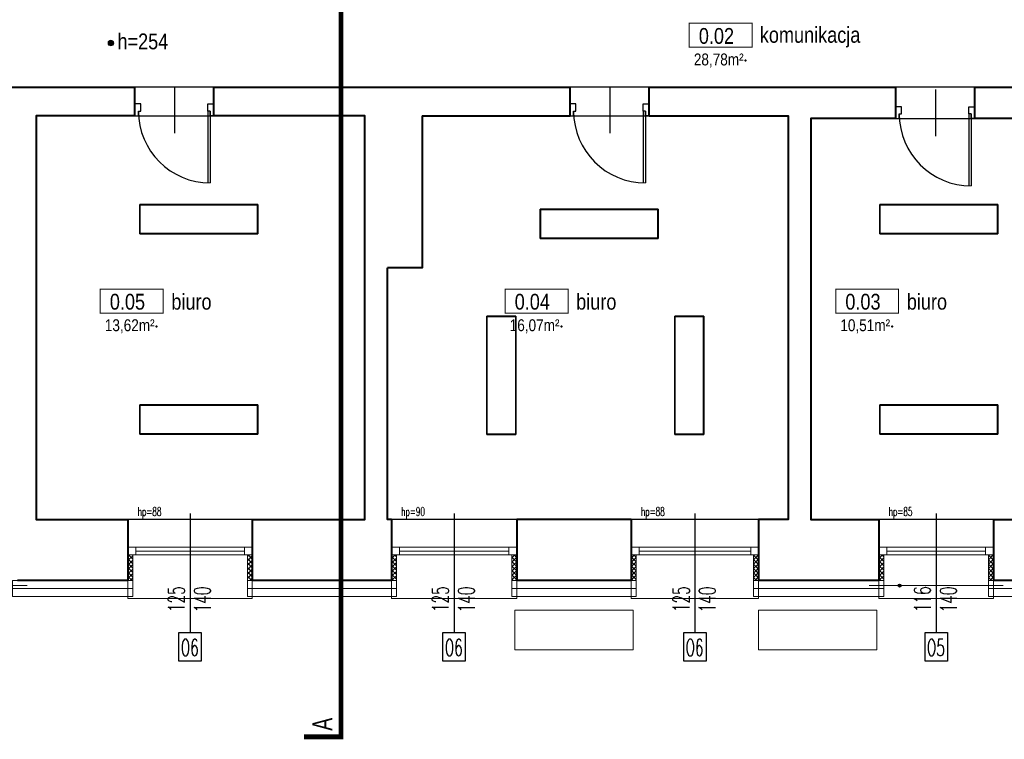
# Model space of a CAD drawing. Header units: millimetres. Extents: x -2616 to 3840, y -7331 to 10340.
# Tile 12 of 22: x 1464 to 2462, y 4167 to 4896. Entities that reach past the tile are written whole.
import ezdxf

# ---------------------------------------------------------------- set-up
doc = ezdxf.new("R2010")
doc.units = ezdxf.units.MM
for name, color, linetype, lineweight in [('#Warnice UG$0$0A_KONSTR', 8, 'Continuous', 40), ('#Warnice UG$0$0A_OCIEPLENIE', 8, 'Continuous', 0), ('#Warnice UG$0$0A_OPISY POM', 8, 'Continuous', 9), ('#Warnice UG$0$0A_POMOCNICZE', 8, 'Continuous', 9), ('#Warnice UG$0$0A_STOLARKA', 8, 'Continuous', 9)]:
    doc.layers.add(name, color=color, linetype=linetype, lineweight=lineweight)
for name, color, linetype in [('#Warnice UG$0$0A_OPISY OKIEN', 8, 'Continuous'), ('#Warnice UG$0$_a_drzwi', 8, 'Continuous'), ('#Warnice UG$0$Opisy', 8, 'Continuous'), ('DLX_BLD1_LUM', 5, 'Continuous'), ('PODKŁAD', 8, 'Continuous')]:
    doc.layers.add(name, color=color, linetype=linetype)
doc.styles.add('#Warnice UG$0$1', font='simplex.shx', dxfattribs={"width": 0.6})
doc.styles.add('#Warnice UG$0$m1_romans', font='romans.shx', dxfattribs={"width": 0.8})
pattern_1 = [(45, (-100, -60), (-2.24506403, 2.24506403), []), (135, (-100, -60), (-2.24506403, -2.24506403), [])]

# ---------------------------------------------------------------- blocks, each defined once
blk = doc.blocks.new('#Warnice UG$0$A$C372b6b25')
at = {"layer": '#Warnice UG$0$_a_drzwi'}
for p, q in [((3.33, -4.44), (3.33, 63.89)), ((5.56, -4.44), (5.56, 63.85)), ((37.04, 16.67), (37.04, -27.78)), ((0, 0), (3.33, 0)), ((3.33, 0), (3.33, -4.44)), ((3.33, -4.44), (5.56, -4.44)), ((5.56, -4.44), (5.56, -11.11)), ((69.44, -4.44), (69.44, -11.11)), ((71.67, -4.44), (69.44, -4.44)), ((71.67, 0), (71.67, -4.44)), ((75, 0), (71.67, 0)), ((5.56, -11.11), (0, -11.11)), ((69.44, -11.11), (75, -11.11))]:
    blk.add_line(p, q, dxfattribs=at)
for points in [[(0, 0), (0, -11.11)], [(75, 0), (75, -11.11)]]:
    blk.add_lwpolyline(points, dxfattribs=at)
blk.add_arc((3.33, -4.44), 68.33, 0, 90, dxfattribs=at)
blk = doc.blocks.new('#Warnice UG')
at = {"layer": '#Warnice UG$0$0A_OCIEPLENIE', "transparency": 33554687}
h = blk.add_hatch(dxfattribs=at)
h.set_pattern_fill('ANSI37', color=256)
h.set_pattern_definition(pattern_1)
h.paths.add_polyline_path([(13138.56, 10581.95), (13143.56, 10581.95), (13143.56, 10607.95), (13138.56, 10607.95)])
h.paths.add_polyline_path([(13264.56, 10607.95), (13259.56, 10607.95), (13259.56, 10581.95), (13264.56, 10581.95)])
h = blk.add_hatch(dxfattribs=at)
h.set_pattern_fill('ANSI37', color=256)
h.set_pattern_definition(pattern_1)
h.paths.add_polyline_path([(13405.56, 10581.95), (13410.56, 10581.95), (13410.56, 10607.95), (13405.56, 10607.95)])
h.paths.add_polyline_path([(13527.56, 10581.95), (13532.56, 10581.95), (13532.56, 10607.95), (13527.56, 10607.95)])
h = blk.add_hatch(dxfattribs=at)
h.set_pattern_fill('ANSI37', color=256)
h.set_pattern_definition(pattern_1)
h.paths.add_polyline_path([(13653.56, 10607.95), (13648.56, 10607.95), (13648.56, 10581.95), (13653.56, 10581.95)])
h.paths.add_polyline_path([(13777.56, 10607.95), (13772.56, 10607.95), (13772.56, 10581.95), (13777.56, 10581.95)])
h = blk.add_hatch(dxfattribs=at)
h.set_pattern_fill('ANSI37', color=256)
h.set_pattern_definition(pattern_1)
h.paths.add_polyline_path([(13899.56, 10581.95), (13904.56, 10581.95), (13904.56, 10607.95), (13899.56, 10607.95)])
h.paths.add_polyline_path([(14015.56, 10607.95), (14010.56, 10607.95), (14010.56, 10581.95), (14015.56, 10581.95)])
at = {"layer": '#Warnice UG$0$0A_OPISY OKIEN', "transparency": 33554687}
h = blk.add_hatch(color=256, dxfattribs=at)
h.dxf.hatch_style = 1
h.paths.add_polyline_path([(13922.01, 10576.95, 1), (13919.02, 10576.95, 1)])
at = {"layer": '#Warnice UG$0$0A_OPISY POM', "transparency": 33554687}
h = blk.add_hatch(color=256, dxfattribs=at)
h.dxf.hatch_style = 1
h.paths.add_polyline_path([(13124.11, 11126.54, 1), (13118.37, 11126.54, 1)])
at = {"layer": '#Warnice UG$0$0A_KONSTR'}
for points in [[(12993.56, 11081.95), (13145.56, 11081.95)], [(13145.56, 11052.95), (13145.56, 11081.95)], [(13225.56, 11052.95), (13225.56, 11081.95)], [(13225.56, 11081.95), (13586.56, 11081.95)], [(13586.56, 11052.95), (13586.56, 11081.95)], [(13666.56, 11052.95), (13666.56, 11081.95)], [(13666.56, 11081.95), (13916.56, 11081.95)], [(13916.56, 11049.95), (13916.56, 11081.95)], [(13996.56, 11049.95), (13996.56, 11081.95)], [(13996.56, 11081.95), (14139.56, 11081.95)], [(13145.56, 11052.95), (13045.56, 11052.95), (13045.56, 10643.95), (13138.56, 10643.95)], [(13264.56, 10643.95), (13378.56, 10643.95), (13378.56, 11052.95), (13225.56, 11052.95)], [(13436.56, 11052.95), (13436.56, 10898.95), (13401.56, 10898.95)], [(13436.56, 11052.95), (13586.56, 11052.95)], [(13666.56, 11052.95), (13807.56, 11052.95), (13807.56, 10643.95), (13777.56, 10643.95)], [(13916.56, 11049.95), (13830.56, 11049.95), (13830.56, 10643.95), (13899.56, 10643.95)], [(14015.56, 10643.95), (14089.56, 10643.95), (14089.56, 11049.95), (13996.56, 11049.95)], [(13405.56, 10643.95), (13401.56, 10643.95), (13401.56, 10898.95)], [(13138.56, 10643.95), (13138.56, 10581.95)], [(13264.56, 10643.95), (13264.56, 10581.95)], [(13405.56, 10643.95), (13405.56, 10581.95)], [(13532.56, 10643.95), (13532.56, 10581.95)], [(13648.56, 10643.95), (13532.56, 10643.95)], [(13648.56, 10643.95), (13648.56, 10581.95)], [(13777.56, 10643.95), (13777.56, 10581.95)], [(13899.56, 10643.95), (13899.56, 10581.95)], [(14015.56, 10643.95), (14015.56, 10581.95)], [(13138.56, 10581.95), (13026.56, 10581.95)], [(13405.56, 10581.95), (13264.56, 10581.95)], [(13648.56, 10581.95), (13532.56, 10581.95)], [(13899.56, 10581.95), (13777.56, 10581.95)], [(14090.56, 10581.95), (14015.56, 10581.95)]]:
    blk.add_lwpolyline(points, dxfattribs=at)
for p in [(13764.4, 11108.79), (13167.58, 10839.55), (13577.82, 10839.55), (13912.85, 10839.55)]:
    blk.add_point(p, dxfattribs=at)
at = {"layer": '#Warnice UG$0$0A_OCIEPLENIE'}
for points in [[(13143.56, 10581.95), (13143.56, 10607.95)], [(13259.56, 10581.95), (13259.56, 10607.95)], [(13410.56, 10581.95), (13410.56, 10607.95)], [(13527.56, 10581.95), (13527.56, 10607.95)], [(13653.56, 10581.95), (13653.56, 10607.95)], [(13772.56, 10581.95), (13772.56, 10607.95)], [(13904.56, 10581.95), (13904.56, 10607.95)], [(14010.56, 10581.95), (14010.56, 10607.95)], [(13138.56, 10581.95), (13143.56, 10581.95), (13143.56, 10565.95), (13021.56, 10565.95), (13021.56, 10581.95), (13026.56, 10581.95)], [(13405.56, 10581.95), (13410.56, 10581.95), (13410.56, 10565.95), (13259.56, 10565.95), (13259.56, 10581.95), (13264.56, 10581.95)], [(13648.56, 10581.95), (13653.56, 10581.95), (13653.56, 10565.95), (13527.56, 10565.95), (13527.56, 10581.95), (13532.56, 10581.95)], [(13899.56, 10581.95), (13904.56, 10581.95), (13904.56, 10565.95), (13772.56, 10565.95), (13772.56, 10581.95), (13777.56, 10581.95)], [(14140.56, 10560.95), (14140.56, 10544.95), (14074.56, 10544.9), (14074.56, 10565.95), (14010.56, 10565.95), (14010.56, 10581.95), (14015.56, 10581.95)]]:
    blk.add_lwpolyline(points, dxfattribs=at)
at = {"layer": '#Warnice UG$0$0A_OCIEPLENIE', "ltscale": 0.75}
for points in [[(13021.56, 10573.95), (13143.56, 10573.95)], [(13259.56, 10573.95), (13410.56, 10573.95)], [(13653.56, 10573.95), (13527.56, 10573.95)], [(13772.56, 10573.95), (13904.56, 10573.95)], [(14010.56, 10573.95), (14082.56, 10573.95), (14082.56, 10552.95), (14140.56, 10552.95)]]:
    blk.add_lwpolyline(points, dxfattribs=at)
at = {"layer": '#Warnice UG$0$0A_OPISY OKIEN'}
blk.add_circle((13920.52, 10576.95), 1.5, dxfattribs=at)
at = {"layer": '#Warnice UG$0$0A_OPISY POM', "const_width": 1}
for points in [[(13707.31, 11146.53), (13771.06, 11146.53), (13771.06, 11122.3), (13707.31, 11122.3)], [(13110.49, 10877.29), (13174.24, 10877.29), (13174.24, 10853.05), (13110.49, 10853.05)], [(13520.73, 10877.29), (13584.48, 10877.29), (13584.48, 10853.05), (13520.73, 10853.05)], [(13855.76, 10877.29), (13919.51, 10877.29), (13919.51, 10853.05), (13855.76, 10853.05)]]:
    blk.add_lwpolyline(points, close=True, dxfattribs=at)
at = {"layer": '#Warnice UG$0$0A_OPISY POM'}
blk.add_circle((13121.24, 11126.54), 2.87, dxfattribs=at)
at = {"layer": '#Warnice UG$0$0A_POMOCNICZE', "const_width": 5}
blk.add_lwpolyline([(13354.45, 11865.49), (13354.45, 10461.22)], dxfattribs=at)
at = {"layer": '#Warnice UG$0$0A_POMOCNICZE', "ltscale": 3}
for points in [[(13530.56, 10551.95), (13650.56, 10551.95), (13650.56, 10511.95), (13530.56, 10511.95), (13530.56, 10551.95)], [(13777.56, 10551.95), (13897.56, 10551.95), (13897.56, 10511.95), (13777.56, 10511.95), (13777.56, 10551.95)]]:
    blk.add_lwpolyline(points, close=True, dxfattribs=at)
at = {"layer": '#Warnice UG$0$0A_POMOCNICZE', "ltscale": 0.01, "const_width": 5}
blk.add_lwpolyline([(13354.45, 10461.22), (13354.45, 10423.72), (13316.95, 10423.72)], dxfattribs=at)
at = {"layer": '#Warnice UG$0$0A_STOLARKA'}
for p, q in [((13138.56, 10615.95), (13264.56, 10615.95)), ((13405.56, 10615.95), (13532.56, 10615.95)), ((13648.56, 10615.95), (13777.56, 10615.95)), ((13899.56, 10615.95), (14015.56, 10615.95)), ((13138.56, 10607.95), (13264.56, 10607.95)), ((13146.56, 10611.95), (13256.56, 10611.95)), ((13405.56, 10607.95), (13532.56, 10607.95)), ((13413.56, 10611.95), (13524.56, 10611.95)), ((13648.56, 10607.95), (13777.56, 10607.95)), ((13656.56, 10611.95), (13769.56, 10611.95)), ((13899.56, 10607.95), (14015.56, 10607.95)), ((13907.56, 10611.95), (14007.56, 10611.95))]:
    blk.add_line(p, q, dxfattribs=at)
for points in [[(13264.56, 10643.95), (13138.56, 10643.95), (13138.56, 10563.95), (13264.56, 10563.95)], [(13532.56, 10643.95), (13405.56, 10643.95), (13405.56, 10563.95), (13532.56, 10563.95)], [(13777.56, 10643.95), (13648.56, 10643.95), (13648.56, 10563.95), (13777.56, 10563.95)], [(14015.56, 10643.95), (13899.56, 10643.95), (13899.56, 10563.95), (14015.56, 10563.95)], [(13146.56, 10607.95), (13146.56, 10615.95), (13138.56, 10615.95), (13138.56, 10607.95)], [(13264.56, 10607.95), (13264.56, 10615.95), (13256.56, 10615.95), (13256.56, 10607.95)], [(13413.56, 10607.95), (13413.56, 10615.95), (13405.56, 10615.95), (13405.56, 10607.95)], [(13532.56, 10607.95), (13532.56, 10615.95), (13524.56, 10615.95), (13524.56, 10607.95)], [(13656.56, 10607.95), (13656.56, 10615.95), (13648.56, 10615.95), (13648.56, 10607.95)], [(13777.56, 10607.95), (13777.56, 10615.95), (13769.56, 10615.95), (13769.56, 10607.95)], [(13907.56, 10607.95), (13907.56, 10615.95), (13899.56, 10615.95), (13899.56, 10607.95)], [(14015.56, 10607.95), (14015.56, 10615.95), (14007.56, 10615.95), (14007.56, 10607.95)]]:
    blk.add_lwpolyline(points, close=True, dxfattribs=at)
at = {"layer": '#Warnice UG$0$0A_STOLARKA', "ltscale": 50}
for points in [[(12890.56, 10576.95), (13036.56, 10576.95)], [(13889.56, 10576.95), (14025.56, 10576.95)]]:
    blk.add_lwpolyline(points, dxfattribs=at)
at = {"layer": '#Warnice UG$0$Opisy'}
for p, q in [((13201.56, 10650.08), (13201.56, 10529.34)), ((13469.06, 10650.08), (13469.06, 10529.34)), ((13713.06, 10650.08), (13713.06, 10529.34)), ((13957.56, 10650.08), (13957.56, 10529.34))]:
    blk.add_line(p, q, dxfattribs=at)
for points in [[(13190.27, 10500.43), (13190.27, 10529.34), (13212.85, 10529.34), (13212.85, 10500.43)], [(13457.77, 10500.43), (13457.77, 10529.34), (13480.35, 10529.34), (13480.35, 10500.43)], [(13701.77, 10500.43), (13701.77, 10529.34), (13724.35, 10529.34), (13724.35, 10500.43)], [(13946.27, 10500.43), (13946.27, 10529.34), (13968.85, 10529.34), (13968.85, 10500.43)]]:
    blk.add_lwpolyline(points, close=True, dxfattribs=at)
at = {"layer": 'Defpoints'}
for points in [[(12457.56, 11236.95), (14314.56, 11236.95), (14314.56, 11081.95), (12457.56, 11081.95)], [(13045.56, 11052.95), (13378.56, 11052.95), (13378.56, 10643.95), (13045.56, 10643.95)], [(13436.56, 11052.95), (13807.56, 11052.95), (13807.56, 10643.95), (13401.56, 10643.95), (13401.56, 10898.95), (13436.56, 10898.95)], [(13830.56, 11049.95), (14089.56, 11049.95), (14089.56, 10643.95), (13830.56, 10643.95)]]:
    blk.add_lwpolyline(points, close=True, dxfattribs=at)
at = {"layer": '#Warnice UG$0$_a_drzwi', "xscale": 1.066666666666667, "yscale": 1.066666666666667, "zscale": 1.066666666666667, "rotation": 180.0000003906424}
for p in [(13225.56, 11052.95), (13666.56, 11052.95), (13996.56, 11049.95)]:
    blk.add_blockref('#Warnice UG$0$A$C372b6b25', p, dxfattribs=at)
at = {"layer": '#Warnice UG$0$0A_OPISY POM', "attachment_point": 9, "line_spacing_factor": 0.8, "style": '#Warnice UG$0$m1_romans'}
for s, insert, char_height, width in [('\\pxql;{\\fArial Narrow|b0|i0|c238|p34;\\W1;h=254}', (13224.81, 11119.97), 16, 96.8644), ('{\\fArial Narrow|b0|i0|c238|p34;\\W1;0.02}', (13752.71, 11125.5), 16, 375.2999), ('\\pxql;{\\fArial Narrow|b0|i0|c238|p34;\\W1;komunikacja}', (14154.14, 11122.01), 16, 375.2999), ('\\pxql;{\\fArial Narrow|b0|i0|c238|p34;\\W1;28,78m²}', (13808.83, 11101.68), 12, 96.8644), ('{\\fArial Narrow|b0|i0|c238|p34;\\W1;0.05}', (13155.89, 10856.26), 16, 375.2999), ('\\pxql;{\\fArial Narrow|b0|i0|c238|p34;\\W1;biuro}', (13557.82, 10856.26), 16, 375.2999), ('{\\W1;\\fArial Narrow|b0|i0|c238|p34;0.04}', (13566.13, 10856.26), 16, 375.2999), ('\\pxql;{\\fArial Narrow|b0|i0|c238|p34;\\W1;biuro}', (13968.06, 10856.26), 16, 375.2999), ('{\\fArial Narrow|b0|i0|c238|p34;\\W1;0.03}', (13901.16, 10856.26), 16, 375.2999), ('\\pxql;{\\fArial Narrow|b0|i0|c238|p34;\\W1;biuro}', (14303.09, 10856.26), 16, 375.2999), ('\\pxql;{\\fArial Narrow|b0|i0|c238|p34;\\W1;13,62m²}', (13212.01, 10832.44), 12, 96.8644), ('\\pxql;{\\fArial Narrow|b0|i0|c238|p34;\\W1;16,07m²}', (13622.25, 10832.44), 12, 96.8644), ('\\pxql;{\\fArial Narrow|b0|i0|c238|p34;\\W1;10,51m²}', (13957.28, 10832.44), 12, 96.8644)]:
    blk.add_mtext(s, dxfattribs=dict(at, insert=insert, char_height=char_height, width=width))
at = {"layer": '#Warnice UG$0$0A_POMOCNICZE', "ltscale": 0.01, "insert": (13325.56, 10442.99), "char_height": 20, "width": 48, "attachment_point": 3, "rotation": 90, "line_spacing_factor": 0.8, "style": '#Warnice UG$0$m1_romans'}
blk.add_mtext('{\\W0.7;\\fArial|b0|i0|c238|p34;A}', dxfattribs=at)
at = {"layer": '#Warnice UG$0$Opisy', "char_height": 9, "width": 158.6274, "attachment_point": 5, "line_spacing_factor": 0.7, "style": '#Warnice UG$0$1'}
for s, insert in [('\\pxqr;hp=88', (13093.19, 10650.5)), ('\\pxqr;hp=90', (13360.19, 10650.5)), ('\\pxqr;hp=88', (13603.19, 10650.5)), ('\\pxqr;hp=85', (13854.19, 10650.5))]:
    blk.add_mtext(s, dxfattribs=dict(at, insert=insert))
at = {"layer": '#Warnice UG$0$Opisy', "char_height": 16.8, "width": 158.6274, "attachment_point": 5, "rotation": 90, "style": '#Warnice UG$0$1'}
for s, insert in [('125', (13187.58, 10563.2)), ('140', (13214, 10562.91)), ('125', (13455.08, 10563.2)), ('140', (13481.5, 10562.91)), ('125', (13699.08, 10563.2)), ('140', (13725.5, 10562.91)), ('116', (13943.58, 10563.2)), ('140', (13970, 10562.91))]:
    blk.add_mtext(s, dxfattribs=dict(at, insert=insert))
at = {"layer": '#Warnice UG$0$Opisy', "char_height": 16.8, "width": 158.6274, "attachment_point": 5, "style": '#Warnice UG$0$1'}
for s, insert in [('O6', (13201.21, 10514.17)), ('O6', (13468.71, 10514.17)), ('O6', (13712.71, 10514.17)), ('O5', (13957.21, 10514.17))]:
    blk.add_mtext(s, dxfattribs=dict(at, insert=insert))

msp = doc.modelspace()

# ---------------------------------------------------------------- linework, layer by layer
at = {"layer": 'DLX_BLD1_LUM'}
for points in [[(1585.76, 4709.07, 0), (1705.36, 4709.07, 0)], [(1705.36, 4709.07, 0), (1585.76, 4709.07, 0)], [(1585.76, 4709.07, 0), (1585.76, 4709.07, 0)], [(1585.76, 4679.47, 0), (1585.76, 4709.07, 0)], [(1585.76, 4709.07, 0), (1585.76, 4709.07, 0)], [(1585.76, 4709.07, 0), (1585.76, 4679.47, 0)], [(1705.36, 4709.07, 0), (1585.76, 4709.07, 0)], [(1585.76, 4709.07, 0), (1585.76, 4679.47, 0)], [(1585.76, 4709.07, 0), (1705.36, 4709.07, 0)], [(1585.76, 4679.47, 0), (1585.76, 4709.07, 0)], [(1705.11, 4708.82, 0), (1586.01, 4708.82, 0)], [(1586.01, 4708.82, 0), (1586.01, 4679.72, 0)], [(1586.01, 4679.72, 0), (1586.01, 4708.82, 0)], [(1586.01, 4708.82, 0), (1705.11, 4708.82, 0)], [(1705.11, 4679.72, 0), (1705.11, 4708.82, 0)], [(1705.11, 4708.82, 0), (1705.11, 4679.72, 0)], [(1705.36, 4709.07, 0), (1705.36, 4709.07, 0)], [(1705.36, 4709.07, 0), (1705.36, 4679.47, 0)], [(1705.36, 4679.47, 0), (1705.36, 4709.07, 0)], [(1705.36, 4709.07, 0), (1705.36, 4709.07, 0)], [(1705.36, 4679.47, 0), (1705.36, 4709.07, 0)], [(1705.36, 4709.07, 0), (1705.36, 4679.47, 0)], [(1991.51, 4704.31, 0), (2111.11, 4704.31, 0)], [(2111.11, 4704.31, 0), (1991.51, 4704.31, 0)], [(1991.51, 4704.31, 0), (1991.51, 4704.31, 0)], [(1991.51, 4674.71, 0), (1991.51, 4704.31, 0)], [(1991.51, 4704.31, 0), (1991.51, 4704.31, 0)], [(1991.51, 4704.31, 0), (1991.51, 4674.71, 0)], [(2111.11, 4704.31, 0), (1991.51, 4704.31, 0)], [(1991.51, 4704.31, 0), (1991.51, 4674.71, 0)], [(1991.51, 4704.31, 0), (2111.11, 4704.31, 0)], [(1991.51, 4674.71, 0), (1991.51, 4704.31, 0)], [(2110.86, 4704.06, 0), (1991.76, 4704.06, 0)], [(1991.76, 4704.06, 0), (1991.76, 4674.96, 0)], [(1991.76, 4674.96, 0), (1991.76, 4704.06, 0)], [(1991.76, 4704.06, 0), (2110.86, 4704.06, 0)], [(2110.86, 4674.96, 0), (2110.86, 4704.06, 0)], [(2110.86, 4704.06, 0), (2110.86, 4674.96, 0)], [(2111.11, 4704.31, 0), (2111.11, 4704.31, 0)], [(2111.11, 4704.31, 0), (2111.11, 4674.71, 0)], [(2111.11, 4674.71, 0), (2111.11, 4704.31, 0)], [(2111.11, 4704.31, 0), (2111.11, 4704.31, 0)], [(2111.11, 4674.71, 0), (2111.11, 4704.31, 0)], [(2111.11, 4704.31, 0), (2111.11, 4674.71, 0)], [(2335.6, 4709.07, 0), (2455.2, 4709.07, 0)], [(2455.2, 4709.07, 0), (2335.6, 4709.07, 0)], [(2335.6, 4709.07, 0), (2335.6, 4709.07, 0)], [(2335.6, 4679.47, 0), (2335.6, 4709.07, 0)], [(2335.6, 4709.07, 0), (2335.6, 4709.07, 0)], [(2335.6, 4709.07, 0), (2335.6, 4679.47, 0)], [(2455.2, 4709.07, 0), (2335.6, 4709.07, 0)], [(2335.6, 4709.07, 0), (2335.6, 4679.47, 0)], [(2335.6, 4709.07, 0), (2455.2, 4709.07, 0)], [(2335.6, 4679.47, 0), (2335.6, 4709.07, 0)], [(2454.95, 4708.82, 0), (2335.85, 4708.82, 0)], [(2335.85, 4708.82, 0), (2335.85, 4679.72, 0)], [(2335.85, 4679.72, 0), (2335.85, 4708.82, 0)], [(2335.85, 4708.82, 0), (2454.95, 4708.82, 0)], [(2454.95, 4679.72, 0), (2454.95, 4708.82, 0)], [(2454.95, 4708.82, 0), (2454.95, 4679.72, 0)], [(2455.2, 4709.07, 0), (2455.2, 4709.07, 0)], [(2455.2, 4709.07, 0), (2455.2, 4679.47, 0)], [(2455.2, 4679.47, 0), (2455.2, 4709.07, 0)], [(2455.2, 4709.07, 0), (2455.2, 4709.07, 0)], [(2455.2, 4679.47, 0), (2455.2, 4709.07, 0)], [(2455.2, 4709.07, 0), (2455.2, 4679.47, 0)], [(1705.36, 4679.47, 0), (1585.76, 4679.47, 0)], [(1585.76, 4679.47, 0), (1585.76, 4679.47, 0)], [(1585.76, 4679.47, 0), (1705.36, 4679.47, 0)], [(1585.76, 4679.47, 0), (1585.76, 4679.47, 0)], [(1585.76, 4679.47, 0), (1705.36, 4679.47, 0)], [(1705.36, 4679.47, 0), (1585.76, 4679.47, 0)], [(1586.01, 4679.72, 0), (1705.11, 4679.72, 0)], [(1705.11, 4679.72, 0), (1586.01, 4679.72, 0)], [(1705.36, 4679.47, 0), (1705.36, 4679.47, 0)], [(1705.36, 4679.47, 0), (1705.36, 4679.47, 0)], [(2455.2, 4679.47, 0), (2335.6, 4679.47, 0)], [(2335.6, 4679.47, 0), (2335.6, 4679.47, 0)], [(2335.6, 4679.47, 0), (2455.2, 4679.47, 0)], [(2335.6, 4679.47, 0), (2335.6, 4679.47, 0)], [(2335.6, 4679.47, 0), (2455.2, 4679.47, 0)], [(2455.2, 4679.47, 0), (2335.6, 4679.47, 0)], [(2335.85, 4679.72, 0), (2454.95, 4679.72, 0)], [(2454.95, 4679.72, 0), (2335.85, 4679.72, 0)], [(2455.2, 4679.47, 0), (2455.2, 4679.47, 0)], [(2455.2, 4679.47, 0), (2455.2, 4679.47, 0)], [(2111.11, 4674.71, 0), (1991.51, 4674.71, 0)], [(1991.51, 4674.71, 0), (1991.51, 4674.71, 0)], [(1991.51, 4674.71, 0), (2111.11, 4674.71, 0)], [(1991.51, 4674.71, 0), (1991.51, 4674.71, 0)], [(1991.51, 4674.71, 0), (2111.11, 4674.71, 0)], [(2111.11, 4674.71, 0), (1991.51, 4674.71, 0)], [(1991.76, 4674.96, 0), (2110.86, 4674.96, 0)], [(2110.86, 4674.96, 0), (1991.76, 4674.96, 0)], [(2111.11, 4674.71, 0), (2111.11, 4674.71, 0)], [(2111.11, 4674.71, 0), (2111.11, 4674.71, 0)], [(1937.41, 4476.28, 0), (1937.41, 4595.88, 0)], [(1937.41, 4595.88, 0), (1937.41, 4595.88, 0)], [(1937.41, 4595.88, 0), (1937.41, 4476.28, 0)], [(1937.41, 4595.88, 0), (1967.01, 4595.88, 0)], [(1967.01, 4595.88, 0), (1937.41, 4595.88, 0)], [(1937.41, 4595.88, 0), (1937.41, 4595.88, 0)], [(1937.41, 4595.88, 0), (1937.41, 4476.28, 0)], [(1967.01, 4595.88, 0), (1937.41, 4595.88, 0)], [(1937.41, 4476.28, 0), (1937.41, 4595.88, 0)], [(1937.41, 4595.88, 0), (1967.01, 4595.88, 0)], [(1937.66, 4595.63, 0), (1937.66, 4476.53, 0)], [(1966.76, 4595.63, 0), (1937.66, 4595.63, 0)], [(1937.66, 4476.53, 0), (1937.66, 4595.63, 0)], [(1937.66, 4595.63, 0), (1966.76, 4595.63, 0)], [(1966.76, 4476.53, 0), (1966.76, 4595.63, 0)], [(1966.76, 4595.63, 0), (1966.76, 4476.53, 0)], [(1967.01, 4595.88, 0), (1967.01, 4476.28, 0)], [(1967.01, 4476.28, 0), (1967.01, 4595.88, 0)], [(1967.01, 4595.88, 0), (1967.01, 4595.88, 0)], [(1967.01, 4595.88, 0), (1967.01, 4595.88, 0)], [(1967.01, 4476.28, 0), (1967.01, 4595.88, 0)], [(1967.01, 4595.88, 0), (1967.01, 4476.28, 0)], [(2127.87, 4476.28, 0), (2127.87, 4595.88, 0)], [(2127.87, 4595.88, 0), (2127.87, 4595.88, 0)], [(2127.87, 4595.88, 0), (2127.87, 4476.28, 0)], [(2127.87, 4595.88, 0), (2157.47, 4595.88, 0)], [(2157.47, 4595.88, 0), (2127.87, 4595.88, 0)], [(2127.87, 4595.88, 0), (2127.87, 4595.88, 0)], [(2127.87, 4595.88, 0), (2127.87, 4476.28, 0)], [(2157.47, 4595.88, 0), (2127.87, 4595.88, 0)], [(2127.87, 4476.28, 0), (2127.87, 4595.88, 0)], [(2127.87, 4595.88, 0), (2157.47, 4595.88, 0)], [(2128.12, 4595.63, 0), (2128.12, 4476.53, 0)], [(2157.22, 4595.63, 0), (2128.12, 4595.63, 0)], [(2128.12, 4476.53, 0), (2128.12, 4595.63, 0)], [(2128.12, 4595.63, 0), (2157.22, 4595.63, 0)], [(2157.22, 4476.53, 0), (2157.22, 4595.63, 0)], [(2157.22, 4595.63, 0), (2157.22, 4476.53, 0)], [(2157.47, 4595.88, 0), (2157.47, 4476.28, 0)], [(2157.47, 4476.28, 0), (2157.47, 4595.88, 0)], [(2157.47, 4595.88, 0), (2157.47, 4595.88, 0)], [(2157.47, 4595.88, 0), (2157.47, 4595.88, 0)], [(2157.47, 4476.28, 0), (2157.47, 4595.88, 0)], [(2157.47, 4595.88, 0), (2157.47, 4476.28, 0)], [(1585.76, 4506.07, 0), (1705.36, 4506.07, 0)], [(1705.36, 4506.07, 0), (1585.76, 4506.07, 0)], [(1585.76, 4506.07, 0), (1585.76, 4506.07, 0)], [(1585.76, 4476.47, 0), (1585.76, 4506.07, 0)], [(1585.76, 4506.07, 0), (1585.76, 4506.07, 0)], [(1585.76, 4506.07, 0), (1585.76, 4476.47, 0)], [(1705.36, 4506.07, 0), (1585.76, 4506.07, 0)], [(1585.76, 4506.07, 0), (1585.76, 4476.47, 0)], [(1585.76, 4506.07, 0), (1705.36, 4506.07, 0)], [(1585.76, 4476.47, 0), (1585.76, 4506.07, 0)], [(1705.11, 4505.82, 0), (1586.01, 4505.82, 0)], [(1586.01, 4505.82, 0), (1586.01, 4476.72, 0)], [(1586.01, 4476.72, 0), (1586.01, 4505.82, 0)], [(1586.01, 4505.82, 0), (1705.11, 4505.82, 0)], [(1705.11, 4476.72, 0), (1705.11, 4505.82, 0)], [(1705.11, 4505.82, 0), (1705.11, 4476.72, 0)], [(1705.36, 4506.07, 0), (1705.36, 4506.07, 0)], [(1705.36, 4506.07, 0), (1705.36, 4476.47, 0)], [(1705.36, 4476.47, 0), (1705.36, 4506.07, 0)], [(1705.36, 4506.07, 0), (1705.36, 4506.07, 0)], [(1705.36, 4476.47, 0), (1705.36, 4506.07, 0)], [(1705.36, 4506.07, 0), (1705.36, 4476.47, 0)], [(2335.6, 4506.07, 0), (2455.2, 4506.07, 0)], [(2455.2, 4506.07, 0), (2335.6, 4506.07, 0)], [(2335.6, 4506.07, 0), (2335.6, 4506.07, 0)], [(2335.6, 4476.47, 0), (2335.6, 4506.07, 0)], [(2335.6, 4506.07, 0), (2335.6, 4506.07, 0)], [(2335.6, 4506.07, 0), (2335.6, 4476.47, 0)], [(2455.2, 4506.07, 0), (2335.6, 4506.07, 0)], [(2335.6, 4506.07, 0), (2335.6, 4476.47, 0)], [(2335.6, 4506.07, 0), (2455.2, 4506.07, 0)], [(2335.6, 4476.47, 0), (2335.6, 4506.07, 0)], [(2454.95, 4505.82, 0), (2335.85, 4505.82, 0)], [(2335.85, 4505.82, 0), (2335.85, 4476.72, 0)], [(2335.85, 4476.72, 0), (2335.85, 4505.82, 0)], [(2335.85, 4505.82, 0), (2454.95, 4505.82, 0)], [(2454.95, 4476.72, 0), (2454.95, 4505.82, 0)], [(2454.95, 4505.82, 0), (2454.95, 4476.72, 0)], [(2455.2, 4506.07, 0), (2455.2, 4506.07, 0)], [(2455.2, 4506.07, 0), (2455.2, 4476.47, 0)], [(2455.2, 4476.47, 0), (2455.2, 4506.07, 0)], [(2455.2, 4506.07, 0), (2455.2, 4506.07, 0)], [(2455.2, 4476.47, 0), (2455.2, 4506.07, 0)], [(2455.2, 4506.07, 0), (2455.2, 4476.47, 0)], [(1705.36, 4476.47, 0), (1585.76, 4476.47, 0)], [(1585.76, 4476.47, 0), (1585.76, 4476.47, 0)], [(1585.76, 4476.47, 0), (1705.36, 4476.47, 0)], [(1585.76, 4476.47, 0), (1585.76, 4476.47, 0)], [(1585.76, 4476.47, 0), (1705.36, 4476.47, 0)], [(1705.36, 4476.47, 0), (1585.76, 4476.47, 0)], [(1586.01, 4476.72, 0), (1705.11, 4476.72, 0)], [(1705.11, 4476.72, 0), (1586.01, 4476.72, 0)], [(1705.36, 4476.47, 0), (1705.36, 4476.47, 0)], [(1705.36, 4476.47, 0), (1705.36, 4476.47, 0)], [(1967.01, 4476.28, 0), (1937.41, 4476.28, 0)], [(1937.41, 4476.28, 0), (1937.41, 4476.28, 0)], [(1937.41, 4476.28, 0), (1967.01, 4476.28, 0)], [(1937.41, 4476.28, 0), (1937.41, 4476.28, 0)], [(1937.41, 4476.28, 0), (1967.01, 4476.28, 0)], [(1967.01, 4476.28, 0), (1937.41, 4476.28, 0)], [(1937.66, 4476.53, 0), (1966.76, 4476.53, 0)], [(1966.76, 4476.53, 0), (1937.66, 4476.53, 0)], [(1967.01, 4476.28, 0), (1967.01, 4476.28, 0)], [(1967.01, 4476.28, 0), (1967.01, 4476.28, 0)], [(2157.47, 4476.28, 0), (2127.87, 4476.28, 0)], [(2127.87, 4476.28, 0), (2127.87, 4476.28, 0)], [(2127.87, 4476.28, 0), (2157.47, 4476.28, 0)], [(2127.87, 4476.28, 0), (2127.87, 4476.28, 0)], [(2127.87, 4476.28, 0), (2157.47, 4476.28, 0)], [(2157.47, 4476.28, 0), (2127.87, 4476.28, 0)], [(2128.12, 4476.53, 0), (2157.22, 4476.53, 0)], [(2157.22, 4476.53, 0), (2128.12, 4476.53, 0)], [(2157.47, 4476.28, 0), (2157.47, 4476.28, 0)], [(2157.47, 4476.28, 0), (2157.47, 4476.28, 0)], [(2455.2, 4476.47, 0), (2335.6, 4476.47, 0)], [(2335.6, 4476.47, 0), (2335.6, 4476.47, 0)], [(2335.6, 4476.47, 0), (2455.2, 4476.47, 0)], [(2335.6, 4476.47, 0), (2335.6, 4476.47, 0)], [(2335.6, 4476.47, 0), (2455.2, 4476.47, 0)], [(2455.2, 4476.47, 0), (2335.6, 4476.47, 0)], [(2335.85, 4476.72, 0), (2454.95, 4476.72, 0)], [(2454.95, 4476.72, 0), (2335.85, 4476.72, 0)], [(2455.2, 4476.47, 0), (2455.2, 4476.47, 0)], [(2455.2, 4476.47, 0), (2455.2, 4476.47, 0)]]:
    msp.add_polyline3d(points, dxfattribs=at)

# ---------------------------------------------------------------- block references
at = {"layer": 'PODKŁAD'}
msp.add_blockref('#Warnice UG', (-11564.68, -6253.84), dxfattribs=at)

doc.saveas('drawing.dxf')
